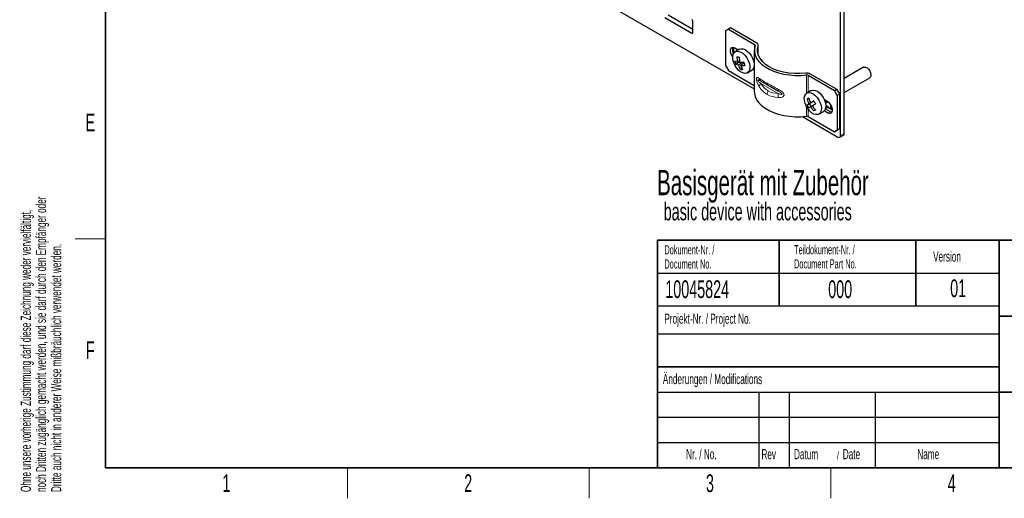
# Paper-space layout 'Blatt4' of a CAD drawing. Header units: millimetres. Extents: x 5 to 418, y 2 to 292.
# Tile 1 of 78: x 9 to 203, y 6 to 101. Entities that reach past the tile are written whole.
import ezdxf

# ---------------------------------------------------------------- set-up
doc = ezdxf.new("R2010")
doc.units = ezdxf.units.MM
doc.layers.add('SLD-0', color=7, linetype='Continuous')
doc.styles.add('SLDTEXTSTYLE0', font='TXT', dxfattribs={"width": 0.605})

# ---------------------------------------------------------------- blocks, each defined once
blk = doc.blocks.new('SW_NOTE_0_58')
at = {"layer": 'SLD-0', "color": 0, "attachment_point": 1, "style": 'SLDTEXTSTYLE0'}
for s, insert, char_height in [('Basisgerät mit Zubehör', (0, 6.45), 5), ('basic device with accessories', (1.31, -0.02), 3.5)]:
    blk.add_mtext(s, dxfattribs=dict(at, insert=insert, char_height=char_height))
blk = doc.blocks.new('SW_NOTE_0_60')
at = {"layer": 'SLD-0', "color": 0, "char_height": 2, "attachment_point": 1, "rotation": 90, "style": 'SLDTEXTSTYLE0'}
for s, insert in [('noch Dritten zugänglich gemacht werden, und sie darf durch den Empfänger oder', (0.42, 0)), ('Ohne unsere vorherige Zustimmung darf diese Zeichnung weder vervielfältigt,', (-2.58, 0)), ('Dritte auch nicht in anderer Weise mißbräuchlich verwendet werden.', (3.42, 0))]:
    blk.add_mtext(s, dxfattribs=dict(at, insert=insert))
blk = doc.blocks.new('SW_NOTE_0_61')
at = {"layer": 'SLD-0', "color": 0, "attachment_point": 1, "style": 'SLDTEXTSTYLE0'}
for s, insert, char_height in [('Datum', (0, 2.58), 2), ('/', (8.48, 2.08), 1.5), ('Date', (9.64, 2.58), 2)]:
    blk.add_mtext(s, dxfattribs=dict(at, insert=insert, char_height=char_height))
blk = doc.blocks.new('SW_NOTE_0_63')
at = {"layer": 'SLD-0', "color": 0, "char_height": 1.8, "attachment_point": 1, "style": 'SLDTEXTSTYLE0'}
for s, insert in [('Teildokument-Nr. /', (0, 2.32)), ('Document Part No.', (0, -0.48))]:
    blk.add_mtext(s, dxfattribs=dict(at, insert=insert))
blk = doc.blocks.new('SW_NOTE_0_64')
at = {"layer": 'SLD-0', "color": 0, "char_height": 1.8, "attachment_point": 1, "style": 'SLDTEXTSTYLE0'}
for s, insert in [('Dokument-Nr. /', (0, 2.32)), ('Document No.', (0, -0.48))]:
    blk.add_mtext(s, dxfattribs=dict(at, insert=insert))

psp = doc.layouts.new('Blatt4')

# ---------------------------------------------------------------- linework, layer by layer
at = {"color": 7, "linetype": 'Continuous', "lineweight": 25}
for p, q in [((121.37, 105.78), (154.11, 86.88)), ((171.15, 77.69), (171.15, 105.49)), ((171.86, 78.1), (171.86, 105.89)), ((141.94, 98.64), (137.13, 101.42)), ((136.42, 101.01), (141.8, 97.91)), ((141.94, 97.99), (141.94, 100.31)), ((148.99, 98.67), (148.43, 98.34)), ((148.43, 98.34), (148.43, 91.48)), ((149.42, 98.91), (148.99, 98.67)), ((148.99, 98.67), (154.17, 95.68)), ((154.59, 95.92), (149.42, 98.91)), ((154.88, 93.55), (154.88, 95.52)), ((150.03, 95.01), (150.03, 93.89)), ((150.91, 94.54), (150.27, 94.91)), ((151.19, 94.7), (150.34, 94.21)), ((150.73, 94.44), (150.73, 94.64)), ((154.11, 94.5), (154.11, 86.34)), ((148.43, 91.48), (148.99, 90.5)), ((150.42, 91.78), (150.92, 92.07)), ((151.19, 92.45), (150.79, 92.22)), ((150.92, 92.07), (150.87, 92.27)), ((150.92, 92.07), (151.4, 92.15)), ((151.89, 92.14), (150.96, 91.61)), ((152.1, 91.94), (151.41, 91.54)), ((152.08, 92), (152.06, 91.92)), ((155.54, 92.62), (155.31, 92.75)), ((155.68, 92.3), (155.68, 92.37)), ((148.99, 90.5), (154.11, 87.55)), ((151.67, 90.94), (151.35, 90.75)), ((152.74, 90.06), (153.59, 90.55)), ((164.75, 89.57), (169.92, 86.58)), ((170.35, 86.83), (165.18, 89.81)), ((175.71, 91.14), (171.86, 88.92)), ((158.81, 86.44), (155.41, 88.4)), ((171.86, 86.15), (176.91, 89.06)), ((165.33, 86.54), (164.48, 86.05)), ((169.92, 86.58), (170.35, 86.83)), ((170.49, 85.6), (169.92, 86.58)), ((170.35, 86.83), (170.91, 85.85)), ((170.91, 85.85), (170.49, 85.6)), ((170.49, 85.6), (170.49, 78.74)), ((170.91, 85.85), (170.91, 78.99)), ((164.52, 84.87), (164.86, 85.06)), ((164.53, 83.69), (165.03, 83.98)), ((165.89, 84.48), (164.91, 83.91)), ((165.03, 83.98), (165.89, 84.48)), ((165.37, 83.4), (165.03, 83.98)), ((165.88, 84.48), (165.24, 84.11)), ((168.65, 84.3), (167.96, 84.7)), ((168.14, 84.15), (168.41, 84.3)), ((169.14, 83.85), (169.14, 82.93)), ((165.59, 83.52), (165.25, 83.32)), ((166.88, 81.89), (167.73, 82.38)), ((167.96, 82.58), (168.65, 82.17)), ((168.15, 82.95), (169.08, 82.42)), ((168.79, 83.29), (168.22, 83.62)), ((168.55, 83.24), (168.23, 83.06)), ((168.65, 83.3), (168.55, 83.24)), ((169.57, 82.69), (168.74, 83.17)), ((168.95, 83.05), (168.91, 83.15)), ((169.33, 82.82), (169.55, 82.95)), ((169.57, 82.8), (169.48, 82.74)), ((163.6, 81.4), (170.59, 77.36)), ((164.75, 81.4), (169.92, 78.42)), ((169.92, 78.42), (170.49, 78.74)), ((170.35, 78.66), (169.92, 78.42)), ((170.91, 78.99), (170.35, 78.66)), ((170.49, 78.74), (170.91, 78.99)), ((170.99, 77.33), (171.7, 77.73))]:
    psp.add_line(p, q, dxfattribs=at)
at = {"color": 7, "linetype": 'Continuous', "lineweight": 18}
for p, q in [((141.94, 97.99), (141.8, 97.91)), ((154.17, 95.68), (154.17, 95.07)), ((154.87, 95.4), (154.87, 93.6)), ((164.39, 89.63), (164.39, 85.99)), ((164.75, 89.57), (164.75, 86.2)), ((158.81, 85.98), (155.41, 87.94)), ((164.39, 83.45), (164.39, 81.47)), ((164.75, 82.87), (164.75, 81.4)), ((168.23, 83.06), (168.19, 83.08)), ((168.23, 83.54), (168.65, 83.3)), ((168.55, 83.13), (168.55, 83.24)), ((169.08, 82.42), (168.65, 82.17)), ((169.53, 83.06), (169.23, 82.89)), ((171.86, 78.1), (171.15, 77.69))]:
    psp.add_line(p, q, dxfattribs=at)
at = {"color": 7, "linetype": 'Continuous', "lineweight": 25, "flags": 128}
for points in [[(154.28, 95.47), (154.13, 94.83), (154.13, 94.18), (154.28, 93.53), (154.57, 92.91), (155, 92.31), (155.56, 91.74), (156.25, 91.23), (157.04, 90.77), (157.93, 90.37), (158.91, 90.05), (159.95, 89.8), (161.03, 89.63), (162.15, 89.55), (163.27, 89.55), (164.39, 89.63)], [(164.27, 89.97), (163.16, 89.89), (162.04, 89.9), (160.93, 90), (159.86, 90.19), (158.84, 90.46), (157.9, 90.81), (157.06, 91.24), (156.32, 91.73), (155.71, 92.27), (155.24, 92.86), (154.91, 93.47), (154.74, 94.11), (154.72, 94.76), (154.87, 95.4)], [(150.27, 94.91), (149.95, 95.03), (149.68, 95), (149.47, 94.84), (149.36, 94.56), (149.36, 94.19), (149.47, 93.78), (149.68, 93.38), (149.84, 93.15)], [(153.13, 91.91), (153.23, 91.38), (153.22, 90.89), (153.11, 90.48), (152.9, 90.18), (152.6, 89.99), (152.24, 89.95), (151.84, 90.04), (151.41, 90.26), (150.99, 90.6), (150.61, 91.03), (150.29, 91.54), (150.04, 92.08), (149.89, 92.63), (149.84, 93.14), (149.9, 93.6), (150.07, 93.96), (150.32, 94.2), (150.65, 94.32), (151.04, 94.3), (151.46, 94.14), (151.88, 93.86), (152.29, 93.47), (152.64, 92.99), (152.93, 92.46), (153.13, 91.91)], [(151.19, 94.7), (151.5, 94.81), (151.89, 94.79), (152.31, 94.63), (152.73, 94.35), (153.13, 93.95), (153.49, 93.48), (153.78, 92.95), (153.97, 92.4)], [(153.97, 92.4), (154.07, 91.87), (154.07, 91.38), (153.96, 90.97), (153.75, 90.67), (153.59, 90.55)], [(175.71, 91.14), (175.81, 91.19), (176.08, 91.18), (176.37, 91.04), (176.66, 90.79), (176.9, 90.46)], [(176.9, 90.46), (177.07, 90.08), (177.15, 89.71), (177.13, 89.38), (177.01, 89.15), (176.91, 89.06)], [(154.11, 86.34), (154.13, 86.01), (154.28, 85.37), (154.57, 84.74), (155, 84.14), (155.56, 83.58), (156.25, 83.06), (157.04, 82.6), (157.93, 82.21), (158.91, 81.88), (159.95, 81.64), (161.03, 81.47), (162.15, 81.38), (163.27, 81.38), (164.39, 81.47)], [(166.87, 84.68), (167.14, 84.14), (167.31, 83.6), (167.38, 83.07), (167.34, 82.6), (167.2, 82.22), (166.97, 81.95), (166.65, 81.8), (166.27, 81.79), (165.86, 81.92), (165.43, 82.18), (165.02, 82.55), (164.66, 83.01), (164.35, 83.53), (164.13, 84.07), (164.01, 84.61), (163.99, 85.12), (164.08, 85.54), (164.27, 85.87), (164.55, 86.08), (164.9, 86.16), (165.3, 86.1), (165.72, 85.91), (166.14, 85.59), (166.54, 85.18), (166.87, 84.68)], [(165.33, 86.54), (165.4, 86.57), (165.75, 86.65), (166.15, 86.59), (166.57, 86.4), (166.99, 86.08), (167.38, 85.66), (167.72, 85.17)], [(167.72, 85.17), (167.98, 84.63), (168.16, 84.08), (168.23, 83.56), (168.19, 83.09), (168.05, 82.71), (167.81, 82.44), (167.73, 82.38)], [(168.65, 82.17), (168.97, 82.06), (169.24, 82.08), (169.45, 82.25), (169.56, 82.53), (169.56, 82.9), (169.45, 83.31), (169.24, 83.71), (168.97, 84.05), (168.65, 84.3)], [(168.23, 83.06), (168.2, 83.04), (168.17, 83.01)], [(169.08, 82.42), (169.39, 82.3), (169.48, 82.29)]]:
    psp.add_lwpolyline(points, dxfattribs=at)
at = {"color": 7, "linetype": 'Continuous', "lineweight": 25}
for centre, radius, start, end in [((141.63, 100.29), 0.307, 2.606, 57.3945), ((141.85, 97.97), 0.0873, 230.7967, 9.2127), ((154.1, 95.51), 0.18, 347.0084, 68.4311), ((154.43, 95.5), 0.451, 347.0086, 68.4311), ((151.19, 94.55), 1.41, 160.0329, 211.4316), ((151.22, 94.54), 2.36, 245.7436, 259.5965), ((155.31, 93.46), 5.17, 191.8783, 198.9852), ((151.39, 93.93), 2.36, 245.7436, 259.5965), ((151.46, 97.23), 4.08, 258.8752, 265.2521), ((156.6, 93.45), 5.93, 182.2204, 191.9818), ((155.42, 93.12), 4.71, 198.7422, 210.1336), ((157.05, 93.39), 5.93, 182.2201, 191.9821), ((151.8, 98.82), 6.68, 265.2301, 272.1448), ((155.87, 93.06), 4.71, 198.7417, 210.1341), ((151.97, 98.2), 6.68, 265.2303, 272.146), ((157.11, 93.21), 5.17, 191.8783, 198.9856), ((155.38, 92.36), 0.307, 2.606, 57.3945), ((152.14, 94.76), 4.08, 258.8753, 265.252), ((164.47, 88.47), 1.52, 62.4997, 97.6351), ((164.47, 89.03), 0.607, 62.4998, 97.6351), ((228.87, -22.45), 125.13, 120.767, 120.9468), ((170.03, 86.52), 5.75, 196.709, 206.9876), ((190.77, 40.7), 50.36, 120.9044, 121.4025), ((169.56, 86.23), 5.64, 206.825, 213.742), ((170.37, 86.72), 5.75, 196.7091, 206.9873), ((290.29, -125.92), 244.44, 120.5937, 120.7672), ((291.2, -127.47), 245.56, 120.5943, 120.767), ((170.91, 87.03), 5.63, 206.8241, 213.7429), ((168.17, 84.52), 0.431, 267.4928, 335.8775), ((191.19, 39.99), 50.51, 120.9049, 121.4015), ((170.06, 86.52), 5.78, 213.5824, 223.8309), ((170.4, 86.72), 5.78, 213.5829, 223.8304), ((230.68, -25.54), 125.99, 120.7664, 120.9449), ((164.47, 80.87), 0.607, 62.4998, 97.6351), ((171.5, 78.04), 0.369, 302.6444, 8.668), ((170.81, 77.64), 0.349, 230.7957, 9.2154)]:
    psp.add_arc(centre, radius, start, end, dxfattribs=at)
at = {"color": 7, "linetype": 'Continuous', "lineweight": 18}
for centre, radius, start, end in [((155.84, 89.11), 0.826, 186.9516, 239.0062), ((156.04, 87.07), 1.07, 125.7533, 162.6521), ((157.13, 87.99), 0.503, 174.3796, 234.3016), ((158.07, 85.73), 1.44, 148.8556, 178.0439), ((160.6, 85.69), 1.81, 170.9015, 196.5983), ((159.21, 86.56), 0.416, 146.254, 196.5842)]:
    psp.add_arc(centre, radius, start, end, dxfattribs=at)
for centre, major_axis, ratio, start_param, end_param in [((162.71, 85.34), (8.6, -4.4), 0.053155, 3.632477, 3.954203), ((162.21, 84.47), (7.6, -4.39), 0.00007, 2.356235, 2.677962), ((162.21, 95.79), (5.37, 9.31), 0.577335, 2.819907, 3.141633), ((162.71, 85.34), (8.6, -4.4), 0.053155, 3.954203, 4.27593), ((162.21, 84.47), (7.6, -4.39), 0.00007, 2.034508, 2.356235), ((162.71, 95.5), (6.29, 9.59), 0.611729, 2.854781, 3.176507), ((162.71, 95.5), (6.29, 9.59), 0.611729, 3.176507, 3.498234), ((162.21, 95.79), (5.37, 9.31), 0.577335, 3.141633, 3.46336)]:
    psp.add_ellipse(centre, major_axis=major_axis, ratio=ratio, start_param=start_param, end_param=end_param, dxfattribs=at)
at = {"color": 7, "linetype": 'Continuous', "lineweight": 25}
for centre, major_axis, ratio, start_param, end_param in [((168.68, 82.93), (-0.118, 0.315), 0.431648, 5.112062, 6.35548), ((168.75, 83.06), (-0.068, 0.253), 0.688236, 4.893931, 6.464728)]:
    psp.add_ellipse(centre, major_axis=major_axis, ratio=ratio, start_param=start_param, end_param=end_param, dxfattribs=at)
at = {"color": 7, "linetype": 'Continuous', "lineweight": 18}
for points, knots in [([(155.02, 87.39), (154.91, 87.59), (154.76, 87.87), (154.63, 88.31), (154.57, 88.6), (154.55, 88.84), (154.56, 89), (154.61, 89.12), (154.72, 89.17), (154.87, 89.1), (154.99, 89.03), (155.02, 89.01)], [0, 0, 0, 0, 0.235359, 0.333352, 0.428652, 0.494321, 0.559921, 0.62627, 0.737918, 0.933581, 1, 1, 1, 1]), ([(155.41, 88.4), (155.25, 88.5), (155.05, 88.62), (154.85, 88.67), (154.81, 88.66), (154.8, 88.64), (154.8, 88.62), (154.8, 88.6), (154.81, 88.57), (154.84, 88.51), (155, 88.3), (155.2, 88.11), (155.38, 87.97), (155.41, 87.94)], [0, 0, 0, 0, 0.375493, 0.444046, 0.478594, 0.490349, 0.499657, 0.508979, 0.521205, 0.542803, 0.610956, 0.920589, 1, 1, 1, 1]), ([(158.81, 85.98), (159.02, 85.9), (159.27, 85.81), (159.52, 85.8), (159.58, 85.81), (159.59, 85.83), (159.6, 85.85), (159.59, 85.87), (159.58, 85.9), (159.54, 85.96), (159.32, 86.14), (159.07, 86.29), (158.86, 86.41), (158.81, 86.44)], [0, 0, 0, 0, 0.375493, 0.444043, 0.478591, 0.490351, 0.499654, 0.508981, 0.521207, 0.542802, 0.610957, 0.920589, 1, 1, 1, 1]), ([(158.87, 86.79), (159.09, 86.66), (159.41, 86.48), (159.78, 86.17), (159.94, 85.94), (160, 85.72), (159.96, 85.55), (159.83, 85.38), (159.53, 85.22), (159.18, 85.17), (158.93, 85.17), (158.87, 85.17)], [0, 0, 0, 0, 0.235358, 0.333351, 0.428654, 0.494323, 0.559922, 0.626268, 0.737916, 0.933581, 1, 1, 1, 1])]:
    psp.add_open_spline(points, degree=3, knots=knots, dxfattribs=at)
at = {"layer": 'SLD-0', "lineweight": 35}
for p, q in [((26, 282.5), (26, 12)), ((135, 57), (408, 57)), ((135, 57), (135, 12)), ((159, 57), (159, 44)), ((186, 57), (186, 44)), ((202.5, 57), (202.5, 12)), ((202.5, 42), (259, 42)), ((135, 32), (202.5, 32)), ((202.5, 27), (259, 27)), ((26, 12), (408, 12)), ((135, 12), (408, 12))]:
    psp.add_line(p, q, dxfattribs=at)
at = {"layer": 'SLD-0', "lineweight": 18}
for p, q in [((20, 57.25), (26, 57.25)), ((73.75, 6), (73.75, 12)), ((121.5, 6), (121.5, 12)), ((169.25, 6), (169.25, 12))]:
    psp.add_line(p, q, dxfattribs=at)
at = {"layer": 'SLD-0'}
for p, q in [((135, 50.5), (202.5, 50.5)), ((135, 38.5), (202.5, 38.5)), ((135, 27), (202.5, 27)), ((155, 27), (155, 12)), ((161, 27), (161, 12)), ((178, 27), (178, 12)), ((135, 22), (202.5, 22)), ((135, 17), (202.5, 17))]:
    psp.add_line(p, q, dxfattribs=at)
at = {"layer": 'SLD-0', "lineweight": 25}
psp.add_line((135, 44), (202.5, 44), dxfattribs=at)

# ---------------------------------------------------------------- block references
at = {"layer": 'SLD-0'}
for name, p in [('SW_NOTE_0_60', (11.81, 7.24)), ('SW_NOTE_0_64', (136.35, 53.67)), ('SW_NOTE_0_63', (161.96, 53.69)), ('SW_NOTE_0_61', (161.95, 13.15))]:
    psp.add_blockref(name, p, dxfattribs=at)
at = {"layer": 'SLD-0', "color": 7}
psp.add_blockref('SW_NOTE_0_58', (134.91, 64.43), dxfattribs=at)

# ---------------------------------------------------------------- texts
at = {"layer": 'SLD-0', "style": 'SLDTEXTSTYLE0'}
for s, insert, char_height, attachment_point in [('E', (22.98, 82), 3.5, 2), ('Version', (189.43, 54.76), 2, 1), ('10045824', (136.53, 49.06), 3.5, 1), ('000', (168.71, 49.06), 3.5, 1), ('01', (194.37, 49.25), 3.5, 2), ('Projekt-Nr. / Project No.', (136.35, 42.48), 2, 1), ('F', (22.95, 37), 3.5, 2), ('Änderungen / Modifications', (136.05, 30.56), 2, 1), ('Nr. / No.', (140.64, 15.72), 2, 1), ('Rev', (155.52, 15.72), 2, 1), ('Name', (186.31, 15.73), 2, 1), ('1', (49.85, 10.74), 3.5, 2), ('2', (97.6, 10.74), 3.5, 2), ('3', (145.35, 10.74), 3.5, 2), ('4', (193.1, 10.74), 3.5, 2)]:
    psp.add_mtext(s, dxfattribs=dict(at, insert=insert, char_height=char_height, attachment_point=attachment_point))

doc.saveas('drawing.dxf')
